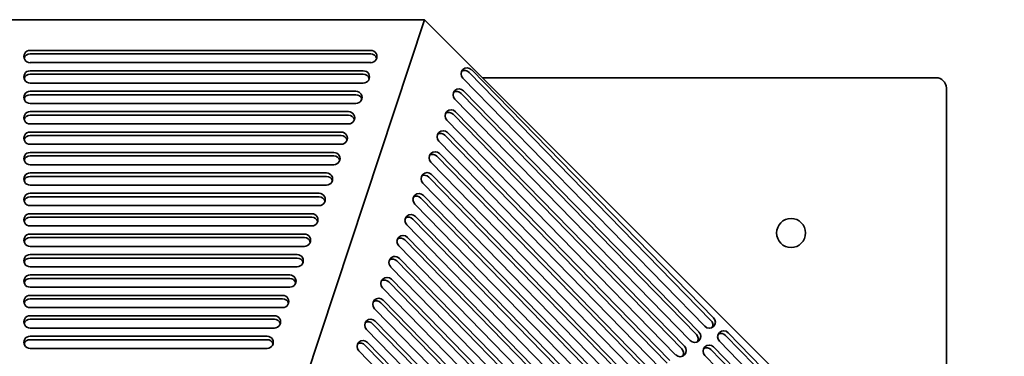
# Model space of a CAD drawing. Header units: millimetres. Extents: x 362 to 1318, y 115 to 1074.
# Tile 8 of 8: x 842 to 1318, y 911 to 1074. Entities that reach past the tile are written whole.
import ezdxf

# ---------------------------------------------------------------- set-up
doc = ezdxf.new("R2010")
doc.units = ezdxf.units.MM
doc.header["$LTSCALE"] = 4
doc.layers.add('Krawędzie widoczne(ISO)', color=7, linetype='Continuous', lineweight=35, true_color=0x262659)

msp = doc.modelspace()

# ---------------------------------------------------------------- linework, layer by layer
at = {"layer": 'Krawędzie widoczne(ISO)'}
for p, q in [((642.01, 1073.5), (1037.99, 1073.5)), ((910.66, 689.5), (1037.99, 1073.5)), ((1037.99, 1073.5), (1318, 793.5)), ((847.4, 1058.67), (1011.93, 1058.67)), ((847.4, 1056.99), (1011.93, 1056.99)), ((1011.93, 1052.76), (847.4, 1052.76)), ((847.4, 1048.81), (1008.37, 1048.81)), ((847.4, 1047.13), (1008.37, 1047.13)), ((1059.46, 1048.05), (1176.31, 928.29)), ((1060.72, 1049.31), (1177.57, 929.55)), ((1008.37, 1042.9), (847.4, 1042.9)), ((1173.35, 925.43), (1056.49, 1045.19)), ((1065.99, 1045.5), (1285, 1045.5)), ((847.4, 1038.96), (1004.81, 1038.96)), ((847.4, 1037.28), (1004.81, 1037.28)), ((1055.58, 1037.94), (1169.27, 921.42)), ((1056.84, 1039.2), (1170.53, 922.68)), ((1290, 1040.5), (1290, 821.5)), ((1004.81, 1033.04), (847.4, 1033.04)), ((1166.3, 918.56), (1052.61, 1035.08)), ((847.4, 1029.1), (1001.25, 1029.1)), ((847.4, 1027.42), (1001.25, 1027.42)), ((1051.7, 1027.82), (1162.22, 914.55)), ((1052.96, 1029.08), (1163.48, 915.81)), ((1001.25, 1023.18), (847.4, 1023.18)), ((1159.25, 911.69), (1048.74, 1024.96)), ((847.4, 1019.24), (997.69, 1019.24)), ((1049.09, 1018.97), (1156.44, 908.94)), ((847.4, 1017.56), (997.69, 1017.56)), ((997.69, 1013.33), (847.4, 1013.33)), ((1152.21, 904.82), (1044.86, 1014.84)), ((1047.83, 1017.71), (1155.18, 907.68)), ((847.4, 1009.38), (994.13, 1009.38)), ((1045.21, 1008.85), (1149.39, 902.08)), ((847.4, 1007.7), (994.13, 1007.7)), ((1145.16, 897.95), (1040.98, 1004.73)), ((1043.95, 1007.59), (1148.13, 900.82)), ((994.13, 1003.47), (847.4, 1003.47)), ((847.4, 999.53), (990.57, 999.53)), ((847.4, 997.84), (990.57, 997.84)), ((1138.12, 891.09), (1037.1, 994.61)), ((1040.07, 997.47), (1141.09, 893.95)), ((1041.33, 998.73), (1142.35, 895.21)), ((990.57, 993.61), (847.4, 993.61)), ((847.4, 989.67), (987.02, 989.67)), ((847.4, 987.99), (987.02, 987.99)), ((1036.19, 987.36), (1134.04, 887.08)), ((1037.45, 988.62), (1135.3, 888.34)), ((987.02, 983.75), (847.4, 983.75)), ((847.4, 979.81), (983.46, 979.81)), ((1131.07, 884.22), (1033.23, 984.5)), ((847.4, 978.13), (983.46, 978.13)), ((1032.31, 977.24), (1126.99, 880.21)), ((1033.58, 978.5), (1128.25, 881.47)), ((983.46, 973.9), (847.4, 973.9)), ((1124.03, 877.35), (1029.35, 974.38)), ((847.4, 969.95), (979.9, 969.95)), ((847.4, 968.27), (979.9, 968.27)), ((1028.44, 967.13), (1119.95, 873.34)), ((1029.7, 968.39), (1121.21, 874.6)), ((979.9, 964.04), (847.4, 964.04)), ((1116.98, 870.48), (1025.47, 964.27)), ((847.4, 960.1), (976.4, 960.1)), ((847.4, 958.41), (976.4, 958.41)), ((1024.58, 956.98), (1112.9, 866.47)), ((1025.85, 958.24), (1114.16, 867.73)), ((976.4, 954.18), (847.4, 954.18)), ((1109.94, 863.61), (1021.59, 954.15)), ((847.4, 950.24), (972.9, 950.24)), ((847.4, 948.56), (972.9, 948.56)), ((1020.68, 946.89), (1105.88, 859.58)), ((1021.94, 948.15), (1107.14, 860.84)), ((972.9, 944.32), (847.4, 944.32)), ((1102.92, 856.71), (1017.71, 944.03)), ((847.4, 940.38), (969.4, 940.38)), ((847.4, 938.7), (969.4, 938.7)), ((1018.04, 938.07), (1100.1, 853.97)), ((969.4, 934.47), (847.4, 934.47)), ((1095.87, 849.84), (1013.81, 933.94)), ((1016.78, 936.8), (1098.84, 852.71)), ((847.4, 930.52), (965.4, 930.52)), ((847.4, 928.84), (965.4, 928.84)), ((1014.14, 927.98), (1093.05, 847.1)), ((965.4, 924.61), (847.4, 924.61)), ((1088.83, 842.98), (1009.91, 923.85)), ((1012.88, 926.71), (1091.79, 845.84)), ((847.4, 920.66), (961.9, 920.66)), ((847.4, 918.98), (961.9, 918.98)), ((1297.24, 798.46), (1180.38, 918.22)), ((1183.35, 921.08), (1300.2, 801.32)), ((1184.61, 922.34), (1301.46, 802.58)), ((961.9, 914.75), (847.4, 914.75)), ((1081.78, 836.11), (1006.22, 913.55)), ((1009.18, 916.41), (1084.75, 838.97)), ((1010.44, 917.67), (1086.01, 840.23)), ((1176.3, 914.21), (1289.99, 797.7)), ((1177.56, 915.47), (1291.25, 798.96)), ((1287.02, 794.84), (1173.33, 911.35))]:
    msp.add_line(p, q, dxfattribs=at)
msp.add_circle((1215, 970.5), 7, dxfattribs=at)
msp.add_arc((1285, 1040.5), 5, 0, 90, dxfattribs=at)
for centre, major_axis, ratio, start_param, end_param in [((847.4, 1055.71), (-3, 0), 0.985764, 4.712389, 7.853982), ((847.4, 1054.03), (-3, 0), 0.985764, 4.712389, 5.994943), ((1011.93, 1055.71), (3, 0), 0.985764, 4.712389, 7.853982), ((1011.93, 1054.03), (3, 0), 0.985764, 0.288243, 1.570796), ((847.4, 1045.86), (-3, 0), 0.985764, 4.712389, 7.853982), ((847.4, 1044.18), (-3, 0), 0.985764, 4.712389, 5.994943), ((1008.37, 1045.86), (3, 0), 0.985764, 4.712389, 7.853982), ((1008.37, 1044.18), (3, 0), 0.985764, 0.288243, 1.570796), ((1058.6, 1047.25), (-2.12, 2.12), 0.983987, 4.699911, 7.841503), ((1057.34, 1045.99), (-2.12, 2.12), 0.983987, 4.699911, 5.976498), ((847.4, 1036), (-3, 0), 0.985764, 4.712389, 7.853982), ((847.4, 1034.32), (-3, 0), 0.985764, 4.712389, 5.994943), ((1004.81, 1036), (3, 0), 0.985764, 4.712389, 7.853982), ((1004.81, 1034.32), (3, 0), 0.985764, 0.288243, 1.570796), ((1054.73, 1037.14), (-2.12, 2.12), 0.983987, 4.699911, 7.841503), ((1053.47, 1035.88), (-2.12, 2.12), 0.983987, 4.699911, 5.976498), ((847.4, 1026.14), (-3, 0), 0.985764, 4.712389, 7.853982), ((847.4, 1024.46), (-3, 0), 0.985764, 4.712389, 5.994943), ((1001.25, 1026.14), (3, 0), 0.985764, 4.712389, 7.853982), ((1001.25, 1024.46), (3, 0), 0.985764, 0.288243, 1.570796), ((1050.85, 1027.02), (-2.12, 2.12), 0.983987, 4.699911, 7.841503), ((1049.59, 1025.76), (-2.12, 2.12), 0.983987, 4.699911, 5.976498), ((847.4, 1016.28), (-3, 0), 0.985764, 4.712389, 7.853982), ((997.69, 1016.28), (3, 0), 0.985764, 4.712389, 7.853982), ((1046.97, 1016.9), (-2.12, 2.12), 0.983987, 4.699911, 7.841503), ((1045.71, 1015.64), (-2.12, 2.12), 0.983987, 4.699911, 5.976498), ((847.4, 1014.6), (-3, 0), 0.985764, 4.712389, 5.994943), ((997.69, 1014.6), (3, 0), 0.985764, 0.288243, 1.570796), ((847.4, 1006.43), (-3, 0), 0.985764, 4.712389, 7.853982), ((994.13, 1006.43), (3, 0), 0.985764, 4.712389, 7.853982), ((1043.09, 1006.79), (-2.12, 2.12), 0.983987, 4.699911, 7.841503), ((1041.83, 1005.53), (-2.12, 2.12), 0.983987, 4.699911, 5.976498), ((847.4, 1004.74), (-3, 0), 0.985764, 4.712389, 5.994943), ((994.13, 1004.74), (3, 0), 0.985764, 0.288243, 1.570796), ((847.4, 996.57), (-3, 0), 0.985764, 4.712389, 7.853982), ((990.57, 996.57), (3, 0), 0.985764, 4.712389, 7.853982), ((1039.22, 996.67), (-2.12, 2.12), 0.983987, 4.699911, 7.841503), ((847.4, 994.89), (-3, 0), 0.985764, 4.712389, 5.994943), ((990.57, 994.89), (3, 0), 0.985764, 0.288243, 1.570796), ((1037.96, 995.41), (-2.12, 2.12), 0.983987, 4.699911, 5.976498), ((847.4, 986.71), (-3, 0), 0.985764, 4.712389, 7.853982), ((987.02, 986.71), (3, 0), 0.985764, 4.712389, 7.853982), ((1035.34, 986.56), (-2.12, 2.12), 0.983987, 4.699911, 7.841503), ((847.4, 985.03), (-3, 0), 0.985764, 4.712389, 5.994943), ((987.02, 985.03), (3, 0), 0.985764, 0.288243, 1.570796), ((1034.08, 985.3), (-2.12, 2.12), 0.983987, 4.699911, 5.976498), ((847.4, 976.85), (-3, 0), 0.985764, 4.712389, 7.853982), ((983.46, 976.85), (3, 0), 0.985764, 4.712389, 7.853982), ((847.4, 975.17), (-3, 0), 0.985764, 4.712389, 5.994943), ((983.46, 975.17), (3, 0), 0.985764, 0.288243, 1.570796), ((1031.46, 976.44), (-2.12, 2.12), 0.983987, 4.699911, 7.841503), ((1030.2, 975.18), (-2.12, 2.12), 0.983987, 4.699911, 5.976498), ((847.4, 967), (-3, 0), 0.985764, 4.712389, 7.853982), ((847.4, 965.31), (-3, 0), 0.985764, 4.712389, 5.994943), ((979.9, 967), (3, 0), 0.985764, 4.712389, 7.853982), ((979.9, 965.31), (3, 0), 0.985764, 0.288243, 1.570796), ((1027.58, 966.33), (-2.12, 2.12), 0.983987, 4.699911, 7.841503), ((1026.32, 965.07), (-2.12, 2.12), 0.983987, 4.699911, 5.976498), ((847.4, 957.14), (-3, 0), 0.985764, 4.712389, 7.853982), ((847.4, 955.46), (-3, 0), 0.985764, 4.712389, 5.994943), ((976.4, 957.14), (3, 0), 0.985764, 4.712389, 7.853982), ((976.4, 955.46), (3, 0), 0.985764, 0.288243, 1.570796), ((1023.71, 956.21), (-2.12, 2.12), 0.983987, 4.687827, 7.841503), ((1022.45, 954.95), (-2.12, 2.12), 0.983987, 4.687827, 5.976509), ((847.4, 947.28), (-3, 0), 0.985764, 4.712389, 7.853982), ((847.4, 945.6), (-3, 0), 0.985764, 4.712389, 5.994943), ((972.9, 947.28), (3, 0), 0.985764, 4.712389, 7.853982), ((972.9, 945.6), (3, 0), 0.985764, 0.288243, 1.570796), ((1019.83, 946.09), (-2.12, 2.12), 0.983987, 4.699911, 7.841503), ((1018.57, 944.83), (-2.12, 2.12), 0.983987, 4.699911, 5.976498), ((847.4, 937.42), (-3, 0), 0.985764, 4.712389, 7.853982), ((847.4, 935.74), (-3, 0), 0.985764, 4.712389, 5.994943), ((969.4, 937.42), (3, 0), 0.985764, 4.712389, 7.853982), ((969.4, 935.74), (3, 0), 0.985764, 0.288243, 1.570796), ((1015.93, 936), (-2.12, 2.12), 0.983987, 4.699911, 7.841503), ((1014.67, 934.74), (-2.12, 2.12), 0.983987, 4.699911, 5.976498), ((847.4, 927.57), (-3, 0), 0.985764, 4.712389, 7.853982), ((847.4, 925.88), (-3, 0), 0.985764, 4.712389, 5.994943), ((965.4, 927.57), (3, 0), 0.985764, 4.712389, 7.853982), ((965.4, 925.88), (3, 0), 0.985764, 0.288243, 1.570796), ((1012.02, 925.91), (-2.12, 2.12), 0.983987, 4.699911, 7.841503), ((1010.76, 924.65), (-2.12, 2.12), 0.983987, 4.699911, 5.976498), ((1175.46, 927.49), (2.12, -2.12), 0.983987, 4.699911, 7.841503), ((1174.2, 926.23), (2.12, -2.12), 0.983987, 0.306688, 1.558318), ((1168.41, 920.62), (2.12, -2.12), 0.983987, 4.699911, 7.841503), ((1182.49, 920.28), (-2.12, 2.12), 0.983987, 4.699911, 7.841503), ((847.4, 917.71), (-3, 0), 0.985764, 4.712389, 7.853982), ((847.4, 916.03), (-3, 0), 0.985764, 4.712389, 5.994943), ((961.9, 917.71), (3, 0), 0.985764, 4.712389, 7.853982), ((961.9, 916.03), (3, 0), 0.985764, 0.288243, 1.570796), ((1008.33, 915.61), (-2.12, 2.12), 0.983987, 4.699911, 7.841503), ((1167.15, 919.36), (2.12, -2.12), 0.983987, 0.306688, 1.558318), ((1181.23, 919.02), (-2.12, 2.12), 0.983987, 4.699911, 5.976498), ((1007.07, 914.35), (-2.12, 2.12), 0.983987, 4.699911, 5.976498), ((1161.37, 913.75), (2.12, -2.12), 0.983987, 4.699911, 7.841503), ((1160.11, 912.49), (2.12, -2.12), 0.983987, 0.306688, 1.558318), ((1175.45, 913.41), (-2.12, 2.12), 0.983987, 4.699911, 7.841503), ((1174.19, 912.15), (-2.12, 2.12), 0.983987, 4.699911, 5.976498)]:
    msp.add_ellipse(centre, major_axis=major_axis, ratio=ratio, start_param=start_param, end_param=end_param, dxfattribs=at)

doc.saveas('drawing.dxf')
